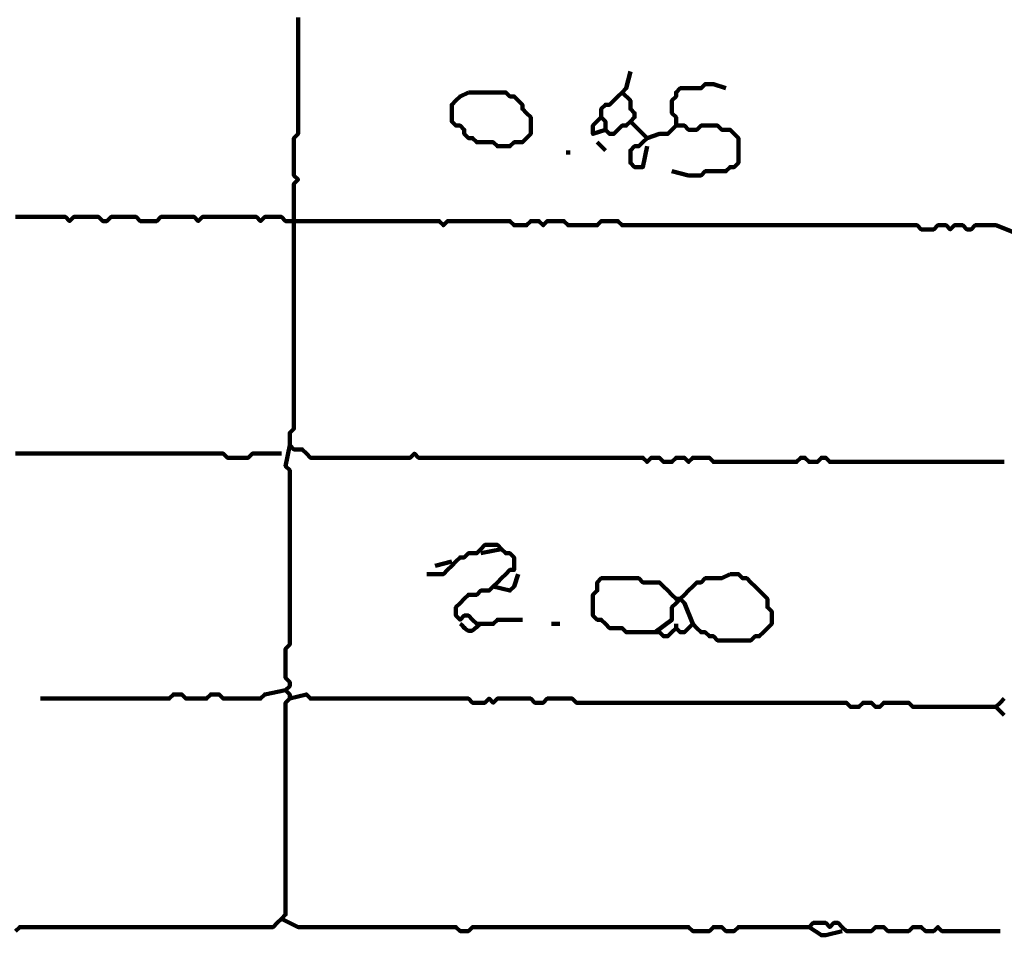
# Model space of a CAD drawing. Header units: metres. Extents: x 1959 to 4131, y 3282 to 4313.
# Tile 250 of 256: x 2426.26 to 2428.44, y 4286.09 to 4288.12. Entities that reach past the tile are written whole.
import ezdxf

# ---------------------------------------------------------------- set-up
doc = ezdxf.new("R2010")
doc.units = ezdxf.units.M
doc.layers.add('P', color=250, linetype='Continuous', lineweight=100)

msp = doc.modelspace()

# ---------------------------------------------------------------- linework, layer by layer
at = {"layer": 'P', "color": 0, "linetype": 'Continuous'}
for points in [[(2428.4448, 4287.1392), (2428.4356, 4287.1392), (2428.4263, 4287.1392), (2428.4171, 4287.1392), (2428.4079, 4287.1392), (2428.3986, 4287.1392), (2428.3894, 4287.1392), (2428.3802, 4287.1392), (2428.3709, 4287.1392), (2428.3617, 4287.1392), (2428.3525, 4287.1392), (2428.3432, 4287.1392), (2428.334, 4287.1392), (2428.3248, 4287.1392), (2428.3156, 4287.1392), (2428.3063, 4287.1392), (2428.2971, 4287.1392), (2428.2879, 4287.1392), (2428.2786, 4287.1392), (2428.2694, 4287.1392), (2428.2602, 4287.1392), (2428.2509, 4287.1392), (2428.2417, 4287.1392), (2428.2325, 4287.1392), (2428.2232, 4287.1392), (2428.214, 4287.1392), (2428.2048, 4287.1392), (2428.1956, 4287.1392), (2428.1863, 4287.1392), (2428.1771, 4287.1392), (2428.1679, 4287.1392), (2428.1586, 4287.1392), (2428.1494, 4287.1392), (2428.1402, 4287.1392), (2428.1309, 4287.1392), (2428.1217, 4287.1392), (2428.1125, 4287.1392), (2428.1032, 4287.1392), (2428.094, 4287.1392), (2428.0848, 4287.1392), (2428.0756, 4287.1392), (2428.0663, 4287.1392), (2428.0571, 4287.1392), (2428.0479, 4287.1484), (2428.0386, 4287.1484), (2428.0294, 4287.1392), (2428.0202, 4287.1392), (2428.0109, 4287.1392), (2428.0017, 4287.1484), (2427.9925, 4287.1484), (2427.9832, 4287.1392), (2427.974, 4287.1392), (2427.9648, 4287.1392), (2427.9556, 4287.1392), (2427.9463, 4287.1392), (2427.9371, 4287.1392), (2427.9279, 4287.1392), (2427.9186, 4287.1392), (2427.9094, 4287.1392), (2427.9002, 4287.1392), (2427.8909, 4287.1392), (2427.8817, 4287.1392), (2427.8725, 4287.1392), (2427.8632, 4287.1392), (2427.854, 4287.1392), (2427.8448, 4287.1392), (2427.8356, 4287.1392), (2427.8263, 4287.1392), (2427.8171, 4287.1392), (2427.8079, 4287.1392), (2427.7986, 4287.1392), (2427.7894, 4287.1484), (2427.7802, 4287.1484), (2427.7709, 4287.1484), (2427.7617, 4287.1484), (2427.7525, 4287.1484), (2427.7432, 4287.1392), (2427.734, 4287.1484), (2427.7248, 4287.1484), (2427.7156, 4287.1484), (2427.7063, 4287.1392), (2427.6971, 4287.1392), (2427.6879, 4287.1392), (2427.6786, 4287.1484), (2427.6694, 4287.1484), (2427.6602, 4287.1484), (2427.6509, 4287.1392), (2427.6417, 4287.1484), (2427.6325, 4287.1484), (2427.6232, 4287.1484), (2427.614, 4287.1484), (2427.6048, 4287.1484), (2427.5956, 4287.1484), (2427.5863, 4287.1484), (2427.5771, 4287.1484), (2427.5679, 4287.1484), (2427.5586, 4287.1484), (2427.5494, 4287.1484), (2427.5402, 4287.1484), (2427.5309, 4287.1484), (2427.5217, 4287.1484), (2427.5125, 4287.1484), (2427.5032, 4287.1484), (2427.494, 4287.1484), (2427.4848, 4287.1484), (2427.4756, 4287.1484), (2427.4663, 4287.1484), (2427.4571, 4287.1484), (2427.4479, 4287.1484), (2427.4386, 4287.1484), (2427.4294, 4287.1484), (2427.4202, 4287.1484), (2427.4109, 4287.1484), (2427.4017, 4287.1484), (2427.3925, 4287.1484), (2427.3832, 4287.1484), (2427.374, 4287.1484), (2427.3648, 4287.1484), (2427.3556, 4287.1484), (2427.3463, 4287.1484), (2427.3371, 4287.1484), (2427.3279, 4287.1484), (2427.3186, 4287.1484), (2427.3094, 4287.1484), (2427.3002, 4287.1484), (2427.2909, 4287.1484), (2427.2817, 4287.1484), (2427.2725, 4287.1484), (2427.2632, 4287.1484), (2427.254, 4287.1484), (2427.2448, 4287.1484), (2427.2356, 4287.1484), (2427.2263, 4287.1484), (2427.2171, 4287.1484), (2427.2079, 4287.1484), (2427.1986, 4287.1484), (2427.1894, 4287.1484), (2427.1802, 4287.1484), (2427.1709, 4287.1484), (2427.1617, 4287.1484), (2427.1525, 4287.1484), (2427.1432, 4287.1484), (2427.134, 4287.1576), (2427.1248, 4287.1484), (2427.1156, 4287.1484), (2427.1063, 4287.1484), (2427.0971, 4287.1484), (2427.0879, 4287.1484), (2427.0786, 4287.1484), (2427.0694, 4287.1484), (2427.0602, 4287.1484), (2427.0509, 4287.1484), (2427.0417, 4287.1484), (2427.0325, 4287.1484), (2427.0232, 4287.1484), (2427.014, 4287.1484), (2427.0048, 4287.1484), (2426.9956, 4287.1484), (2426.9863, 4287.1484), (2426.9771, 4287.1484), (2426.9679, 4287.1484), (2426.9586, 4287.1484), (2426.9494, 4287.1484), (2426.9402, 4287.1484), (2426.9309, 4287.1484), (2426.9217, 4287.1484), (2426.9125, 4287.1484), (2426.9032, 4287.1484), (2426.894, 4287.1576), (2426.8848, 4287.1669), (2426.8756, 4287.1669), (2426.8663, 4287.1669), (2426.8571, 4287.1761), (2426.8571, 4287.1853), (2426.8571, 4287.1946), (2426.8571, 4287.2038), (2426.8663, 4287.213), (2426.8663, 4287.2223), (2426.8663, 4287.2315), (2426.8663, 4287.2407), (2426.8663, 4287.2499), (2426.8663, 4287.2592), (2426.8663, 4287.2684), (2426.8663, 4287.2776), (2426.8663, 4287.2869), (2426.8663, 4287.2961), (2426.8663, 4287.3053), (2426.8663, 4287.3146), (2426.8663, 4287.3238), (2426.8663, 4287.333), (2426.8663, 4287.3423), (2426.8663, 4287.3515), (2426.8663, 4287.3607), (2426.8663, 4287.3699), (2426.8663, 4287.3792), (2426.8663, 4287.3884), (2426.8663, 4287.3976), (2426.8663, 4287.4069), (2426.8663, 4287.4161), (2426.8663, 4287.4253), (2426.8663, 4287.4346), (2426.8663, 4287.4438), (2426.8663, 4287.453), (2426.8663, 4287.4623), (2426.8663, 4287.4715), (2426.8663, 4287.4807), (2426.8663, 4287.4899), (2426.8663, 4287.4992), (2426.8663, 4287.5084), (2426.8663, 4287.5176), (2426.8663, 4287.5269), (2426.8663, 4287.5361), (2426.8663, 4287.5453), (2426.8663, 4287.5546), (2426.8663, 4287.5638), (2426.8663, 4287.573), (2426.8663, 4287.5823), (2426.8663, 4287.5915), (2426.8663, 4287.6007), (2426.8663, 4287.6099), (2426.8663, 4287.6192), (2426.8663, 4287.6284), (2426.8663, 4287.6376), (2426.8663, 4287.6469), (2426.8663, 4287.6561), (2426.8663, 4287.6653), (2426.8663, 4287.6746), (2426.8663, 4287.6838), (2426.8663, 4287.693), (2426.8663, 4287.7023), (2426.8663, 4287.7115), (2426.8663, 4287.7207), (2426.8663, 4287.7299), (2426.8663, 4287.7392), (2426.8663, 4287.7484), (2426.8663, 4287.7576), (2426.8756, 4287.7669), (2426.8663, 4287.7761), (2426.8663, 4287.7853), (2426.8663, 4287.7946), (2426.8663, 4287.8038), (2426.8663, 4287.813), (2426.8663, 4287.8223), (2426.8663, 4287.8315), (2426.8663, 4287.8407), (2426.8663, 4287.8499), (2426.8663, 4287.8592), (2426.8756, 4287.8684), (2426.8756, 4287.8776), (2426.8756, 4287.8869), (2426.8756, 4287.8961), (2426.8756, 4287.9053), (2426.8756, 4287.9146), (2426.8756, 4287.9238), (2426.8756, 4287.933), (2426.8756, 4287.9423), (2426.8756, 4287.9515), (2426.8756, 4287.9607), (2426.8756, 4287.9699), (2426.8756, 4287.9792), (2426.8756, 4287.9884), (2426.8756, 4287.9976), (2426.8756, 4288.0069), (2426.8756, 4288.0161), (2426.8756, 4288.0253), (2426.8756, 4288.0346), (2426.8756, 4288.0438), (2426.8756, 4288.053), (2426.8756, 4288.0623), (2426.8756, 4288.0715), (2426.8756, 4288.0807), (2426.8756, 4288.0899), (2426.8756, 4288.0992), (2426.8756, 4288.1084), (2426.8756, 4288.1176), (2426.8756, 4288.1269)], [(2427.614, 4288.0069), (2427.6048, 4287.9699), (2427.5956, 4287.9607), (2427.5863, 4287.9515), (2427.5771, 4287.9423), (2427.5679, 4287.933), (2427.5586, 4287.933), (2427.5494, 4287.9238), (2427.5494, 4287.9146), (2427.5494, 4287.9053), (2427.5586, 4287.8961), (2427.5586, 4287.8869), (2427.5586, 4287.8776), (2427.5679, 4287.8684), (2427.5771, 4287.8684), (2427.5863, 4287.8776), (2427.5956, 4287.8869), (2427.6048, 4287.8869), (2427.614, 4287.8961), (2427.6232, 4287.9053), (2427.6232, 4287.9146), (2427.614, 4287.9238), (2427.614, 4287.933), (2427.614, 4287.9423), (2427.5956, 4287.9607)], [(2427.7063, 4287.7853), (2427.7432, 4287.7761), (2427.7525, 4287.7761), (2427.7617, 4287.7761), (2427.7709, 4287.7761), (2427.7802, 4287.7853), (2427.7894, 4287.7853), (2427.7986, 4287.7853), (2427.8079, 4287.7853), (2427.8171, 4287.7853), (2427.8263, 4287.7853), (2427.8356, 4287.7946), (2427.8448, 4287.7946), (2427.854, 4287.8038), (2427.854, 4287.813), (2427.854, 4287.8223), (2427.854, 4287.8315), (2427.854, 4287.8407), (2427.854, 4287.8499), (2427.854, 4287.8592), (2427.8448, 4287.8684), (2427.8356, 4287.8776), (2427.8263, 4287.8776), (2427.8171, 4287.8776), (2427.8079, 4287.8869), (2427.7986, 4287.8869), (2427.7894, 4287.8869), (2427.7802, 4287.8869), (2427.7709, 4287.8869), (2427.7617, 4287.8776), (2427.7525, 4287.8776), (2427.7432, 4287.8776), (2427.734, 4287.8869), (2427.7248, 4287.8869), (2427.7156, 4287.8869), (2427.7156, 4287.8961), (2427.7156, 4287.9053), (2427.7063, 4287.9146), (2427.7063, 4287.9238), (2427.7063, 4287.933), (2427.7063, 4287.9423), (2427.7156, 4287.9515), (2427.7156, 4287.9607), (2427.7248, 4287.9699), (2427.734, 4287.9699), (2427.7432, 4287.9699), (2427.7525, 4287.9699), (2427.7617, 4287.9699), (2427.7709, 4287.9699), (2427.7802, 4287.9792), (2427.7894, 4287.9792), (2427.7986, 4287.9792), (2427.8263, 4287.9699)], [(2427.254, 4287.9607), (2427.2632, 4287.9607), (2427.2725, 4287.9607), (2427.2817, 4287.9607), (2427.2909, 4287.9607), (2427.3002, 4287.9607), (2427.3094, 4287.9607), (2427.3186, 4287.9607), (2427.3279, 4287.9607), (2427.3371, 4287.9607), (2427.3463, 4287.9515), (2427.3556, 4287.9515), (2427.3648, 4287.9423), (2427.374, 4287.933), (2427.374, 4287.9238), (2427.3832, 4287.9146), (2427.3925, 4287.9053), (2427.3925, 4287.8961), (2427.3925, 4287.8869), (2427.3925, 4287.8776), (2427.3925, 4287.8684), (2427.3832, 4287.8592), (2427.374, 4287.8499), (2427.3648, 4287.8499), (2427.3556, 4287.8499), (2427.3463, 4287.8407), (2427.3371, 4287.8407), (2427.3279, 4287.8407), (2427.3186, 4287.8407), (2427.3094, 4287.8499), (2427.3002, 4287.8499), (2427.2909, 4287.8499), (2427.2817, 4287.8499), (2427.2725, 4287.8499), (2427.2632, 4287.8592), (2427.254, 4287.8592), (2427.2448, 4287.8684), (2427.2448, 4287.8776), (2427.2356, 4287.8869), (2427.2263, 4287.8869), (2427.2171, 4287.8961), (2427.2171, 4287.9053), (2427.2171, 4287.9146), (2427.2171, 4287.9238), (2427.2171, 4287.933), (2427.2263, 4287.9423), (2427.2356, 4287.9515), (2427.254, 4287.9607)], [(2427.5494, 4287.9053), (2427.5309, 4287.8869), (2427.5309, 4287.8776), (2427.5309, 4287.8684), (2427.5586, 4287.8776)], [(2427.614, 4287.8961), (2427.6509, 4287.8592), (2427.6417, 4287.8499), (2427.6325, 4287.8407), (2427.6232, 4287.8407), (2427.614, 4287.8315), (2427.614, 4287.8223), (2427.614, 4287.813), (2427.614, 4287.8038), (2427.6232, 4287.7946), (2427.6325, 4287.7946), (2427.6417, 4287.7946), (2427.6509, 4287.8407)], [(2427.7156, 4287.8869), (2427.6971, 4287.8684), (2427.6879, 4287.8684), (2427.6786, 4287.8684), (2427.6509, 4287.8592)], [(2427.5402, 4287.8499), (2427.5586, 4287.8315)], [(2427.4756, 4287.8315), (2427.4756, 4287.8223)], [(2426.2479, 4287.6838), (2426.2571, 4287.6838), (2426.2663, 4287.6838), (2426.2756, 4287.6838), (2426.2848, 4287.6838), (2426.294, 4287.6838), (2426.3032, 4287.6838), (2426.3125, 4287.6838), (2426.3217, 4287.6838), (2426.3309, 4287.6838), (2426.3402, 4287.6838), (2426.3494, 4287.6838), (2426.3586, 4287.6838), (2426.3679, 4287.6746), (2426.3771, 4287.6838), (2426.3863, 4287.6838), (2426.3956, 4287.6838), (2426.4048, 4287.6838), (2426.414, 4287.6838), (2426.4232, 4287.6838), (2426.4325, 4287.6838), (2426.4417, 4287.6746), (2426.4509, 4287.6746), (2426.4602, 4287.6838), (2426.4694, 4287.6838), (2426.4786, 4287.6838), (2426.4879, 4287.6838), (2426.4971, 4287.6838), (2426.5063, 4287.6838), (2426.5156, 4287.6838), (2426.5248, 4287.6746), (2426.534, 4287.6746), (2426.5432, 4287.6746), (2426.5525, 4287.6746), (2426.5617, 4287.6746), (2426.5709, 4287.6838), (2426.5802, 4287.6838), (2426.5894, 4287.6838), (2426.5986, 4287.6838), (2426.6079, 4287.6838), (2426.6171, 4287.6838), (2426.6263, 4287.6838), (2426.6356, 4287.6838), (2426.6448, 4287.6838), (2426.654, 4287.6746), (2426.6632, 4287.6838), (2426.6725, 4287.6838), (2426.6817, 4287.6838), (2426.6909, 4287.6838), (2426.7002, 4287.6838), (2426.7094, 4287.6838), (2426.7186, 4287.6838), (2426.7279, 4287.6838), (2426.7371, 4287.6838), (2426.7463, 4287.6838), (2426.7556, 4287.6838), (2426.7648, 4287.6838), (2426.774, 4287.6838), (2426.7832, 4287.6838), (2426.7925, 4287.6746), (2426.8017, 4287.6838), (2426.8109, 4287.6838), (2426.8202, 4287.6838), (2426.8294, 4287.6838), (2426.8386, 4287.6838), (2426.8479, 4287.6746), (2426.8571, 4287.6746), (2426.8663, 4287.6746), (2426.8756, 4287.6746), (2426.8848, 4287.6746), (2426.894, 4287.6746), (2426.9032, 4287.6746), (2426.9125, 4287.6746), (2426.9217, 4287.6746), (2426.9309, 4287.6746), (2426.9402, 4287.6746), (2426.9494, 4287.6746), (2426.9586, 4287.6746), (2426.9679, 4287.6746), (2426.9771, 4287.6746), (2426.9863, 4287.6746), (2426.9956, 4287.6746), (2427.0048, 4287.6746), (2427.014, 4287.6746), (2427.0232, 4287.6746), (2427.0325, 4287.6746), (2427.0417, 4287.6746), (2427.0509, 4287.6746), (2427.0602, 4287.6746), (2427.0694, 4287.6746), (2427.0786, 4287.6746), (2427.0879, 4287.6746), (2427.0971, 4287.6746), (2427.1063, 4287.6746), (2427.1156, 4287.6746), (2427.1248, 4287.6746), (2427.134, 4287.6746), (2427.1432, 4287.6746), (2427.1525, 4287.6746), (2427.1617, 4287.6746), (2427.1709, 4287.6746), (2427.1802, 4287.6746), (2427.1894, 4287.6746), (2427.1986, 4287.6653), (2427.2079, 4287.6746), (2427.2171, 4287.6746), (2427.2263, 4287.6746), (2427.2356, 4287.6746), (2427.2448, 4287.6746), (2427.254, 4287.6746), (2427.2632, 4287.6746), (2427.2725, 4287.6746), (2427.2817, 4287.6746), (2427.2909, 4287.6746), (2427.3002, 4287.6746), (2427.3094, 4287.6746), (2427.3186, 4287.6746), (2427.3279, 4287.6746), (2427.3371, 4287.6746), (2427.3463, 4287.6746), (2427.3556, 4287.6653), (2427.3648, 4287.6653), (2427.374, 4287.6653), (2427.3832, 4287.6653), (2427.3925, 4287.6746), (2427.4017, 4287.6746), (2427.4109, 4287.6746), (2427.4202, 4287.6653), (2427.4294, 4287.6746), (2427.4386, 4287.6746), (2427.4479, 4287.6746), (2427.4571, 4287.6746), (2427.4663, 4287.6746), (2427.4756, 4287.6653), (2427.4848, 4287.6653), (2427.494, 4287.6653), (2427.5032, 4287.6653), (2427.5125, 4287.6653), (2427.5217, 4287.6653), (2427.5309, 4287.6653), (2427.5402, 4287.6653), (2427.5494, 4287.6746), (2427.5586, 4287.6746), (2427.5679, 4287.6746), (2427.5771, 4287.6746), (2427.5863, 4287.6746), (2427.5956, 4287.6653), (2427.6048, 4287.6653), (2427.614, 4287.6653), (2427.6232, 4287.6653), (2427.6325, 4287.6653), (2427.6417, 4287.6653), (2427.6509, 4287.6653), (2427.6602, 4287.6653), (2427.6694, 4287.6653), (2427.6786, 4287.6653), (2427.6879, 4287.6653), (2427.6971, 4287.6653), (2427.7063, 4287.6653), (2427.7156, 4287.6653), (2427.7248, 4287.6653), (2427.734, 4287.6653), (2427.7432, 4287.6653), (2427.7525, 4287.6653), (2427.7617, 4287.6653), (2427.7709, 4287.6653), (2427.7802, 4287.6653), (2427.7894, 4287.6653), (2427.7986, 4287.6653), (2427.8079, 4287.6653), (2427.8171, 4287.6653), (2427.8263, 4287.6653), (2427.8356, 4287.6653), (2427.8448, 4287.6653), (2427.854, 4287.6653), (2427.8632, 4287.6653), (2427.8725, 4287.6653), (2427.8817, 4287.6653), (2427.8909, 4287.6653), (2427.9002, 4287.6653), (2427.9094, 4287.6653), (2427.9186, 4287.6653), (2427.9279, 4287.6653), (2427.9371, 4287.6653), (2427.9463, 4287.6653), (2427.9556, 4287.6653), (2427.9648, 4287.6653), (2427.974, 4287.6653), (2427.9832, 4287.6653), (2427.9925, 4287.6653), (2428.0017, 4287.6653), (2428.0109, 4287.6653), (2428.0202, 4287.6653), (2428.0294, 4287.6653), (2428.0386, 4287.6653), (2428.0479, 4287.6653), (2428.0571, 4287.6653), (2428.0663, 4287.6653), (2428.0756, 4287.6653), (2428.0848, 4287.6653), (2428.094, 4287.6653), (2428.1032, 4287.6653), (2428.1125, 4287.6653), (2428.1217, 4287.6653), (2428.1309, 4287.6653), (2428.1402, 4287.6653), (2428.1494, 4287.6653), (2428.1586, 4287.6653), (2428.1679, 4287.6653), (2428.1771, 4287.6653), (2428.1863, 4287.6653), (2428.1956, 4287.6653), (2428.2048, 4287.6653), (2428.214, 4287.6653), (2428.2232, 4287.6653), (2428.2325, 4287.6653), (2428.2417, 4287.6653), (2428.2509, 4287.6653), (2428.2602, 4287.6561), (2428.2694, 4287.6561), (2428.2786, 4287.6561), (2428.2879, 4287.6561), (2428.2971, 4287.6653), (2428.3063, 4287.6653), (2428.3156, 4287.6653), (2428.3248, 4287.6561), (2428.334, 4287.6653), (2428.3432, 4287.6653), (2428.3525, 4287.6653), (2428.3617, 4287.6561), (2428.3709, 4287.6561), (2428.3802, 4287.6653), (2428.3894, 4287.6653), (2428.3986, 4287.6653), (2428.4079, 4287.6653), (2428.4171, 4287.6653), (2428.4263, 4287.6653), (2428.4725, 4287.6469)], [(2426.2479, 4286.0961), (2426.2571, 4286.1053), (2426.2663, 4286.1053), (2426.2756, 4286.1053), (2426.2848, 4286.1053), (2426.294, 4286.1053), (2426.3032, 4286.1053), (2426.3125, 4286.1053), (2426.3217, 4286.1053), (2426.3309, 4286.1053), (2426.3402, 4286.1053), (2426.3494, 4286.1053), (2426.3586, 4286.1053), (2426.3679, 4286.1053), (2426.3771, 4286.1053), (2426.3863, 4286.1053), (2426.3956, 4286.1053), (2426.4048, 4286.1053), (2426.414, 4286.1053), (2426.4232, 4286.1053), (2426.4325, 4286.1053), (2426.4417, 4286.1053), (2426.4509, 4286.1053), (2426.4602, 4286.1053), (2426.4694, 4286.1053), (2426.4786, 4286.1053), (2426.4879, 4286.1053), (2426.4971, 4286.1053), (2426.5063, 4286.1053), (2426.5156, 4286.1053), (2426.5248, 4286.1053), (2426.534, 4286.1053), (2426.5432, 4286.1053), (2426.5525, 4286.1053), (2426.5617, 4286.1053), (2426.5709, 4286.1053), (2426.5802, 4286.1053), (2426.5894, 4286.1053), (2426.5986, 4286.1053), (2426.6079, 4286.1053), (2426.6171, 4286.1053), (2426.6263, 4286.1053), (2426.6356, 4286.1053), (2426.6448, 4286.1053), (2426.654, 4286.1053), (2426.6632, 4286.1053), (2426.6725, 4286.1053), (2426.6817, 4286.1053), (2426.6909, 4286.1053), (2426.7002, 4286.1053), (2426.7094, 4286.1053), (2426.7186, 4286.1053), (2426.7279, 4286.1053), (2426.7371, 4286.1053), (2426.7463, 4286.1053), (2426.7556, 4286.1053), (2426.7648, 4286.1053), (2426.774, 4286.1053), (2426.7832, 4286.1053), (2426.7925, 4286.1053), (2426.8017, 4286.1053), (2426.8109, 4286.1053), (2426.8202, 4286.1053), (2426.8294, 4286.1146), (2426.8386, 4286.1238), (2426.8479, 4286.133), (2426.8479, 4286.1423), (2426.8479, 4286.1515), (2426.8479, 4286.1607), (2426.8479, 4286.1699), (2426.8479, 4286.1792), (2426.8479, 4286.1884), (2426.8479, 4286.1976), (2426.8479, 4286.2069), (2426.8479, 4286.2161), (2426.8479, 4286.2253), (2426.8479, 4286.2346), (2426.8479, 4286.2438), (2426.8479, 4286.253), (2426.8479, 4286.2623), (2426.8479, 4286.2715), (2426.8479, 4286.2807), (2426.8479, 4286.2899), (2426.8479, 4286.2992), (2426.8479, 4286.3084), (2426.8479, 4286.3176), (2426.8479, 4286.3269), (2426.8479, 4286.3361), (2426.8479, 4286.3453), (2426.8479, 4286.3546), (2426.8479, 4286.3638), (2426.8479, 4286.373), (2426.8479, 4286.3823), (2426.8479, 4286.3915), (2426.8479, 4286.4007), (2426.8479, 4286.4099), (2426.8479, 4286.4192), (2426.8479, 4286.4284), (2426.8479, 4286.4376), (2426.8479, 4286.4469), (2426.8479, 4286.4561), (2426.8479, 4286.4653), (2426.8479, 4286.4746), (2426.8479, 4286.4838), (2426.8479, 4286.493), (2426.8479, 4286.5023), (2426.8479, 4286.5115), (2426.8479, 4286.5207), (2426.8479, 4286.5299), (2426.8479, 4286.5392), (2426.8479, 4286.5484), (2426.8479, 4286.5576), (2426.8479, 4286.5669), (2426.8479, 4286.5761), (2426.8479, 4286.5853), (2426.8479, 4286.5946), (2426.8479, 4286.6038), (2426.8571, 4286.613), (2426.8571, 4286.6223), (2426.8479, 4286.6315), (2426.8571, 4286.6407), (2426.8571, 4286.6499), (2426.8479, 4286.6592), (2426.8479, 4286.6684), (2426.8479, 4286.6776), (2426.8479, 4286.6869), (2426.8479, 4286.6961), (2426.8479, 4286.7053), (2426.8479, 4286.7146), (2426.8479, 4286.7238), (2426.8571, 4286.733), (2426.8571, 4286.7423), (2426.8571, 4286.7515), (2426.8571, 4286.7607), (2426.8571, 4286.7699), (2426.8571, 4286.7792), (2426.8571, 4286.7884), (2426.8571, 4286.7976), (2426.8571, 4286.8069), (2426.8571, 4286.8161), (2426.8571, 4286.8253), (2426.8571, 4286.8346), (2426.8571, 4286.8438), (2426.8571, 4286.853), (2426.8571, 4286.8623), (2426.8571, 4286.8715), (2426.8571, 4286.8807), (2426.8571, 4286.8899), (2426.8571, 4286.8992), (2426.8571, 4286.9084), (2426.8571, 4286.9176), (2426.8571, 4286.9269), (2426.8571, 4286.9361), (2426.8571, 4286.9453), (2426.8571, 4286.9546), (2426.8571, 4286.9638), (2426.8571, 4286.973), (2426.8571, 4286.9823), (2426.8571, 4286.9915), (2426.8571, 4287.0007), (2426.8571, 4287.0099), (2426.8571, 4287.0192), (2426.8571, 4287.0284), (2426.8571, 4287.0376), (2426.8571, 4287.0469), (2426.8571, 4287.0561), (2426.8571, 4287.0653), (2426.8571, 4287.0746), (2426.8571, 4287.0838), (2426.8571, 4287.093), (2426.8571, 4287.1023), (2426.8571, 4287.1115), (2426.8571, 4287.1207), (2426.8479, 4287.1299), (2426.8571, 4287.1761)], [(2426.2479, 4287.1576), (2426.2571, 4287.1576), (2426.2663, 4287.1576), (2426.2756, 4287.1576), (2426.2848, 4287.1576), (2426.294, 4287.1576), (2426.3032, 4287.1576), (2426.3125, 4287.1576), (2426.3217, 4287.1576), (2426.3309, 4287.1576), (2426.3402, 4287.1576), (2426.3494, 4287.1576), (2426.3586, 4287.1576), (2426.3679, 4287.1576), (2426.3771, 4287.1576), (2426.3863, 4287.1576), (2426.3956, 4287.1576), (2426.4048, 4287.1576), (2426.414, 4287.1576), (2426.4232, 4287.1576), (2426.4325, 4287.1576), (2426.4417, 4287.1576), (2426.4509, 4287.1576), (2426.4602, 4287.1576), (2426.4694, 4287.1576), (2426.4786, 4287.1576), (2426.4879, 4287.1576), (2426.4971, 4287.1576), (2426.5063, 4287.1576), (2426.5156, 4287.1576), (2426.5248, 4287.1576), (2426.534, 4287.1576), (2426.5432, 4287.1576), (2426.5525, 4287.1576), (2426.5617, 4287.1576), (2426.5709, 4287.1576), (2426.5802, 4287.1576), (2426.5894, 4287.1576), (2426.5986, 4287.1576), (2426.6079, 4287.1576), (2426.6171, 4287.1576), (2426.6263, 4287.1576), (2426.6356, 4287.1576), (2426.6448, 4287.1576), (2426.654, 4287.1576), (2426.6632, 4287.1576), (2426.6725, 4287.1576), (2426.6817, 4287.1576), (2426.6909, 4287.1576), (2426.7002, 4287.1576), (2426.7094, 4287.1576), (2426.7186, 4287.1484), (2426.7279, 4287.1484), (2426.7371, 4287.1484), (2426.7463, 4287.1484), (2426.7556, 4287.1484), (2426.7648, 4287.1484), (2426.774, 4287.1576), (2426.7832, 4287.1576), (2426.7925, 4287.1576), (2426.8386, 4287.1576)], [(2427.1617, 4286.8899), (2427.1986, 4286.8899), (2427.2079, 4286.8992), (2427.2171, 4286.9084), (2427.2263, 4286.9176), (2427.2356, 4286.9269), (2427.2448, 4286.9269), (2427.254, 4286.9361), (2427.2632, 4286.9361), (2427.2725, 4286.9361), (2427.2817, 4286.9453), (2427.2909, 4286.9546), (2427.3002, 4286.9546), (2427.3094, 4286.9546), (2427.3186, 4286.9546), (2427.3279, 4286.9453), (2427.3371, 4286.9361), (2427.3463, 4286.9361), (2427.3556, 4286.9269), (2427.3556, 4286.9176), (2427.3556, 4286.9084), (2427.3556, 4286.8992), (2427.3463, 4286.8992), (2427.3371, 4286.8899), (2427.3279, 4286.8807), (2427.3186, 4286.8715), (2427.3094, 4286.8623), (2427.3002, 4286.853), (2427.2909, 4286.853), (2427.2817, 4286.853), (2427.2725, 4286.8438), (2427.2632, 4286.8438), (2427.254, 4286.8438), (2427.2448, 4286.8346), (2427.2356, 4286.8253), (2427.2263, 4286.8161), (2427.2263, 4286.8069), (2427.2263, 4286.7976), (2427.2356, 4286.7884), (2427.2448, 4286.7976), (2427.254, 4286.7976), (2427.2632, 4286.7884), (2427.2725, 4286.7792), (2427.2817, 4286.7792), (2427.2909, 4286.7792), (2427.3002, 4286.7792), (2427.3094, 4286.7792), (2427.3186, 4286.7884), (2427.3279, 4286.7884), (2427.3371, 4286.7884), (2427.3463, 4286.7884), (2427.3556, 4286.7884), (2427.374, 4286.7884)], [(2427.3279, 4286.9453), (2427.2817, 4286.9361)], [(2427.1802, 4286.9084), (2427.2171, 4286.9176)], [(2427.3648, 4286.8899), (2427.3556, 4286.8623), (2427.3463, 4286.853), (2427.3094, 4286.8623)], [(2427.8356, 4286.8899), (2427.8448, 4286.8899), (2427.854, 4286.8899), (2427.8632, 4286.8807), (2427.8725, 4286.8807), (2427.8817, 4286.8715), (2427.8909, 4286.8623), (2427.9002, 4286.853), (2427.9094, 4286.8438), (2427.9186, 4286.8346), (2427.9186, 4286.8253), (2427.9186, 4286.8161), (2427.9279, 4286.8069), (2427.9279, 4286.7976), (2427.9279, 4286.7884), (2427.9279, 4286.7792), (2427.9186, 4286.7699), (2427.9094, 4286.7607), (2427.9002, 4286.7515), (2427.8909, 4286.7515), (2427.8817, 4286.7423), (2427.8725, 4286.7423), (2427.8632, 4286.7423), (2427.854, 4286.7423), (2427.8448, 4286.7423), (2427.8356, 4286.7423), (2427.8263, 4286.7423), (2427.8171, 4286.7423), (2427.8079, 4286.7423), (2427.7986, 4286.7515), (2427.7894, 4286.7515), (2427.7802, 4286.7607), (2427.7709, 4286.7607), (2427.7617, 4286.7699), (2427.7525, 4286.7792), (2427.7432, 4286.7699), (2427.734, 4286.7607), (2427.7248, 4286.7607), (2427.7156, 4286.7699), (2427.7063, 4286.7607), (2427.6971, 4286.7515), (2427.6879, 4286.7515), (2427.6786, 4286.7607), (2427.6694, 4286.7607), (2427.6602, 4286.7607), (2427.6509, 4286.7607), (2427.6417, 4286.7607), (2427.6325, 4286.7607), (2427.6232, 4286.7607), (2427.614, 4286.7607), (2427.6048, 4286.7607), (2427.5956, 4286.7699), (2427.5863, 4286.7699), (2427.5771, 4286.7699), (2427.5679, 4286.7699), (2427.5586, 4286.7792), (2427.5494, 4286.7884), (2427.5402, 4286.7884), (2427.5309, 4286.7976), (2427.5309, 4286.8069), (2427.5309, 4286.8161), (2427.5309, 4286.8253), (2427.5309, 4286.8346), (2427.5309, 4286.8438), (2427.5402, 4286.853), (2427.5402, 4286.8623), (2427.5402, 4286.8715), (2427.5494, 4286.8807), (2427.5586, 4286.8807), (2427.5679, 4286.8807), (2427.5771, 4286.8807), (2427.5863, 4286.8807), (2427.5956, 4286.8807), (2427.6048, 4286.8807), (2427.614, 4286.8807), (2427.6232, 4286.8807), (2427.6325, 4286.8807), (2427.6417, 4286.8715), (2427.6509, 4286.8715), (2427.6602, 4286.8715), (2427.6694, 4286.8715), (2427.6786, 4286.8715), (2427.6879, 4286.8623), (2427.6971, 4286.853), (2427.7063, 4286.8438), (2427.7156, 4286.8346), (2427.7248, 4286.8346), (2427.734, 4286.8438), (2427.7432, 4286.853), (2427.7525, 4286.8623), (2427.7617, 4286.8715), (2427.7709, 4286.8715), (2427.7802, 4286.8807), (2427.7894, 4286.8807), (2427.7986, 4286.8807), (2427.8079, 4286.8807), (2427.8171, 4286.8807), (2427.8356, 4286.8899)], [(2427.6694, 4286.7607), (2427.7063, 4286.7884), (2427.7063, 4286.7976), (2427.7063, 4286.8069), (2427.7063, 4286.8161), (2427.7156, 4286.8253), (2427.7248, 4286.8346), (2427.734, 4286.8253), (2427.7525, 4286.7792)], [(2427.2356, 4286.7792), (2427.2402, 4286.7761), (2427.2432, 4286.7715), (2427.2463, 4286.7699), (2427.2494, 4286.7669), (2427.254, 4286.7638), (2427.2586, 4286.7638), (2427.2617, 4286.7638), (2427.2663, 4286.7669), (2427.2694, 4286.7699), (2427.2725, 4286.7715), (2427.2771, 4286.7761), (2427.2817, 4286.7792)], [(2427.4386, 4286.7792), (2427.4571, 4286.7792)], [(2427.7156, 4286.7792), (2427.7156, 4286.7699)], [(2426.3032, 4286.613), (2426.3402, 4286.613), (2426.3494, 4286.613), (2426.3586, 4286.613), (2426.3679, 4286.613), (2426.3771, 4286.613), (2426.3863, 4286.613), (2426.3956, 4286.613), (2426.4048, 4286.613), (2426.414, 4286.613), (2426.4232, 4286.613), (2426.4325, 4286.613), (2426.4417, 4286.613), (2426.4509, 4286.613), (2426.4602, 4286.613), (2426.4694, 4286.613), (2426.4786, 4286.613), (2426.4879, 4286.613), (2426.4971, 4286.613), (2426.5063, 4286.613), (2426.5156, 4286.613), (2426.5248, 4286.613), (2426.534, 4286.613), (2426.5432, 4286.613), (2426.5525, 4286.613), (2426.5617, 4286.613), (2426.5709, 4286.613), (2426.5802, 4286.613), (2426.5894, 4286.613), (2426.5986, 4286.6223), (2426.6079, 4286.6223), (2426.6171, 4286.6223), (2426.6263, 4286.613), (2426.6356, 4286.613), (2426.6448, 4286.613), (2426.654, 4286.613), (2426.6632, 4286.613), (2426.6725, 4286.613), (2426.6817, 4286.6223), (2426.6909, 4286.6223), (2426.7002, 4286.6223), (2426.7094, 4286.613), (2426.7186, 4286.613), (2426.7279, 4286.613), (2426.7371, 4286.613), (2426.7463, 4286.613), (2426.7556, 4286.613), (2426.7648, 4286.613), (2426.774, 4286.613), (2426.7832, 4286.613), (2426.7925, 4286.613), (2426.8017, 4286.6223), (2426.8479, 4286.6315)], [(2426.8571, 4286.613), (2426.894, 4286.6223), (2426.9032, 4286.613), (2426.9125, 4286.613), (2426.9217, 4286.613), (2426.9309, 4286.613), (2426.9402, 4286.613), (2426.9494, 4286.613), (2426.9586, 4286.613), (2426.9679, 4286.613), (2426.9771, 4286.613), (2426.9863, 4286.613), (2426.9956, 4286.613), (2427.0048, 4286.613), (2427.014, 4286.613), (2427.0232, 4286.613), (2427.0325, 4286.613), (2427.0417, 4286.613), (2427.0509, 4286.613), (2427.0602, 4286.613), (2427.0694, 4286.613), (2427.0786, 4286.613), (2427.0879, 4286.613), (2427.0971, 4286.613), (2427.1063, 4286.613), (2427.1156, 4286.613), (2427.1248, 4286.613), (2427.134, 4286.613), (2427.1432, 4286.613), (2427.1525, 4286.613), (2427.1617, 4286.613), (2427.1709, 4286.613), (2427.1802, 4286.613), (2427.1894, 4286.613), (2427.1986, 4286.613), (2427.2079, 4286.613), (2427.2171, 4286.613), (2427.2263, 4286.613), (2427.2356, 4286.613), (2427.2448, 4286.613), (2427.254, 4286.613), (2427.2632, 4286.6038), (2427.2725, 4286.6038), (2427.2817, 4286.6038), (2427.2909, 4286.6038), (2427.3002, 4286.613), (2427.3094, 4286.6038), (2427.3186, 4286.613), (2427.3279, 4286.613), (2427.3371, 4286.613), (2427.3463, 4286.613), (2427.3556, 4286.613), (2427.3648, 4286.613), (2427.374, 4286.613), (2427.3832, 4286.613), (2427.3925, 4286.613), (2427.4017, 4286.6038), (2427.4109, 4286.6038), (2427.4202, 4286.6038), (2427.4294, 4286.613), (2427.4386, 4286.613), (2427.4479, 4286.613), (2427.4571, 4286.613), (2427.4663, 4286.613), (2427.4756, 4286.613), (2427.4848, 4286.613), (2427.494, 4286.6038), (2427.5032, 4286.6038), (2427.5125, 4286.6038), (2427.5217, 4286.6038), (2427.5309, 4286.6038), (2427.5402, 4286.6038), (2427.5494, 4286.6038), (2427.5586, 4286.6038), (2427.5679, 4286.6038), (2427.5771, 4286.6038), (2427.5863, 4286.6038), (2427.5956, 4286.6038), (2427.6048, 4286.6038), (2427.614, 4286.6038), (2427.6232, 4286.6038), (2427.6325, 4286.6038), (2427.6417, 4286.6038), (2427.6509, 4286.6038), (2427.6602, 4286.6038), (2427.6694, 4286.6038), (2427.6786, 4286.6038), (2427.6879, 4286.6038), (2427.6971, 4286.6038), (2427.7063, 4286.6038), (2427.7156, 4286.6038), (2427.7248, 4286.6038), (2427.734, 4286.6038), (2427.7432, 4286.6038), (2427.7525, 4286.6038), (2427.7617, 4286.6038), (2427.7709, 4286.6038), (2427.7802, 4286.6038), (2427.7894, 4286.6038), (2427.7986, 4286.6038), (2427.8079, 4286.6038), (2427.8171, 4286.6038), (2427.8263, 4286.6038), (2427.8356, 4286.6038), (2427.8448, 4286.6038), (2427.854, 4286.6038), (2427.8632, 4286.6038), (2427.8725, 4286.6038), (2427.8817, 4286.6038), (2427.8909, 4286.6038), (2427.9002, 4286.6038), (2427.9094, 4286.6038), (2427.9186, 4286.6038), (2427.9279, 4286.6038), (2427.9371, 4286.6038), (2427.9463, 4286.6038), (2427.9556, 4286.6038), (2427.9648, 4286.6038), (2427.974, 4286.6038), (2427.9832, 4286.6038), (2427.9925, 4286.6038), (2428.0017, 4286.6038), (2428.0109, 4286.6038), (2428.0202, 4286.6038), (2428.0294, 4286.6038), (2428.0386, 4286.6038), (2428.0479, 4286.6038), (2428.0571, 4286.6038), (2428.0663, 4286.6038), (2428.0756, 4286.6038), (2428.0848, 4286.6038), (2428.094, 4286.6038), (2428.1032, 4286.5946), (2428.1125, 4286.5946), (2428.1217, 4286.5946), (2428.1309, 4286.6038), (2428.1402, 4286.6038), (2428.1494, 4286.6038), (2428.1586, 4286.5946), (2428.1679, 4286.5946), (2428.1771, 4286.6038), (2428.1863, 4286.6038), (2428.1956, 4286.6038), (2428.2048, 4286.6038), (2428.214, 4286.6038), (2428.2232, 4286.6038), (2428.2325, 4286.6038), (2428.2417, 4286.5946), (2428.2509, 4286.5946), (2428.2602, 4286.5946), (2428.2694, 4286.5946), (2428.2786, 4286.5946), (2428.2879, 4286.5946), (2428.2971, 4286.5946), (2428.3063, 4286.5946), (2428.3156, 4286.5946), (2428.3248, 4286.5946), (2428.334, 4286.5946), (2428.3432, 4286.5946), (2428.3525, 4286.5946), (2428.3617, 4286.5946), (2428.3709, 4286.5946), (2428.3802, 4286.5946), (2428.3894, 4286.5946), (2428.4263, 4286.5946)], [(2428.4448, 4286.613), (2428.4356, 4286.6038), (2428.4263, 4286.5946), (2428.4356, 4286.5853), (2428.4448, 4286.5761)], [(2426.8386, 4286.1238), (2426.8756, 4286.1053), (2426.8848, 4286.1053), (2426.894, 4286.1053), (2426.9032, 4286.1053), (2426.9125, 4286.1053), (2426.9217, 4286.1053), (2426.9309, 4286.1053), (2426.9402, 4286.1053), (2426.9494, 4286.1053), (2426.9586, 4286.1053), (2426.9679, 4286.1053), (2426.9771, 4286.1053), (2426.9863, 4286.1053), (2426.9956, 4286.1053), (2427.0048, 4286.1053), (2427.014, 4286.1053), (2427.0232, 4286.1053), (2427.0325, 4286.1053), (2427.0417, 4286.1053), (2427.0509, 4286.1053), (2427.0602, 4286.1053), (2427.0694, 4286.1053), (2427.0786, 4286.1053), (2427.0879, 4286.1053), (2427.0971, 4286.1053), (2427.1063, 4286.1053), (2427.1156, 4286.1053), (2427.1248, 4286.1053), (2427.134, 4286.1053), (2427.1432, 4286.1053), (2427.1525, 4286.1053), (2427.1617, 4286.1053), (2427.1709, 4286.1053), (2427.1802, 4286.1053), (2427.1894, 4286.1053), (2427.1986, 4286.1053), (2427.2079, 4286.1053), (2427.2171, 4286.1053), (2427.2263, 4286.1053), (2427.2356, 4286.0961), (2427.2448, 4286.0961), (2427.254, 4286.0961), (2427.2632, 4286.1053), (2427.2725, 4286.1053), (2427.2817, 4286.1053), (2427.2909, 4286.1053), (2427.3002, 4286.1053), (2427.3094, 4286.1053), (2427.3186, 4286.1053), (2427.3279, 4286.1053), (2427.3371, 4286.1053), (2427.3463, 4286.1053), (2427.3556, 4286.1053), (2427.3648, 4286.1053), (2427.374, 4286.1053), (2427.3832, 4286.1053), (2427.3925, 4286.1053), (2427.4017, 4286.1053), (2427.4109, 4286.1053), (2427.4202, 4286.1053), (2427.4294, 4286.1053), (2427.4386, 4286.1053), (2427.4479, 4286.1053), (2427.4571, 4286.1053), (2427.4663, 4286.1053), (2427.4756, 4286.1053), (2427.4848, 4286.1053), (2427.494, 4286.1053), (2427.5032, 4286.1053), (2427.5125, 4286.1053), (2427.5217, 4286.1053), (2427.5309, 4286.1053), (2427.5402, 4286.1053), (2427.5494, 4286.1053), (2427.5586, 4286.1053), (2427.5679, 4286.1053), (2427.5771, 4286.1053), (2427.5863, 4286.1053), (2427.5956, 4286.1053), (2427.6048, 4286.1053), (2427.614, 4286.1053), (2427.6232, 4286.1053), (2427.6325, 4286.1053), (2427.6417, 4286.1053), (2427.6509, 4286.1053), (2427.6602, 4286.1053), (2427.6694, 4286.1053), (2427.6786, 4286.1053), (2427.6879, 4286.1053), (2427.6971, 4286.1053), (2427.7063, 4286.1053), (2427.7156, 4286.1053), (2427.7248, 4286.1053), (2427.734, 4286.1053), (2427.7432, 4286.1053), (2427.7525, 4286.0961), (2427.7617, 4286.0961), (2427.7709, 4286.0961), (2427.7802, 4286.0961), (2427.7894, 4286.0961), (2427.7986, 4286.1053), (2427.8079, 4286.1053), (2427.8171, 4286.1053), (2427.8263, 4286.0961), (2427.8356, 4286.0961), (2427.8448, 4286.0961), (2427.854, 4286.1053), (2427.8632, 4286.1053), (2427.8725, 4286.1053), (2427.8817, 4286.1053), (2427.8909, 4286.1053), (2427.9002, 4286.1053), (2427.9094, 4286.1053), (2427.9186, 4286.1053), (2427.9279, 4286.1053), (2427.9371, 4286.1053), (2427.9463, 4286.1053), (2427.9556, 4286.1053), (2427.9648, 4286.1053), (2427.974, 4286.1053), (2427.9832, 4286.1053), (2427.9925, 4286.1053), (2428.0017, 4286.1053), (2428.0109, 4286.1053), (2428.0202, 4286.1146), (2428.0294, 4286.1146), (2428.0386, 4286.1146), (2428.0479, 4286.1146), (2428.0571, 4286.1053), (2428.0663, 4286.1146), (2428.0756, 4286.1146), (2428.0848, 4286.1053), (2428.094, 4286.0961), (2428.1032, 4286.0961), (2428.1125, 4286.0961), (2428.1217, 4286.0961), (2428.1309, 4286.0961), (2428.1402, 4286.0961), (2428.1494, 4286.0961), (2428.1586, 4286.1053), (2428.1679, 4286.1053), (2428.1771, 4286.1053), (2428.1863, 4286.0961), (2428.1956, 4286.0961), (2428.2048, 4286.0961), (2428.214, 4286.0961), (2428.2232, 4286.0961), (2428.2325, 4286.0961), (2428.2417, 4286.1053), (2428.2509, 4286.1053), (2428.2602, 4286.1053), (2428.2694, 4286.0961), (2428.2786, 4286.0961), (2428.2879, 4286.0961), (2428.2971, 4286.1053), (2428.3063, 4286.0961), (2428.3156, 4286.0961), (2428.3248, 4286.0961), (2428.334, 4286.0961), (2428.3432, 4286.0961), (2428.3525, 4286.0961), (2428.3617, 4286.0961), (2428.3709, 4286.0961), (2428.3802, 4286.0961), (2428.3894, 4286.0961), (2428.3986, 4286.0961), (2428.4079, 4286.0961), (2428.4356, 4286.0961)], [(2428.0109, 4286.1053), (2428.0386, 4286.0869), (2428.0479, 4286.0869), (2428.0848, 4286.0961)]]:
    msp.add_lwpolyline(points, dxfattribs=at)

doc.saveas('drawing.dxf')
